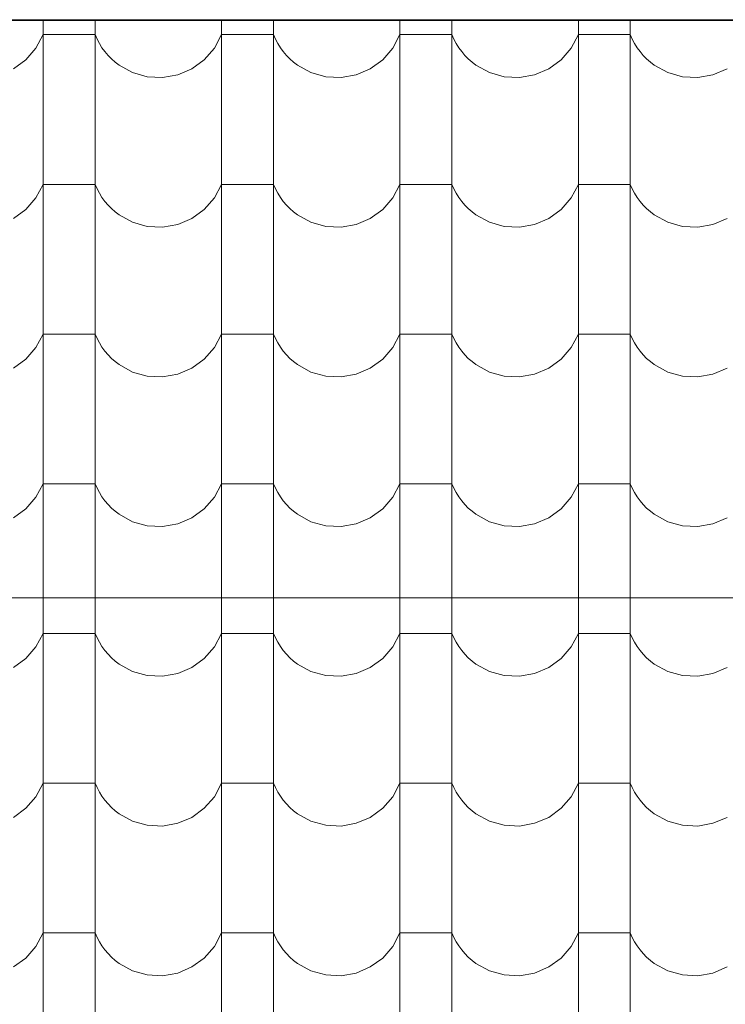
# Model space of a CAD drawing. Header units: millimetres. Extents: x -68772 to 137055, y -73300 to 19650.
# Tile 175 of 212: x 78019 to 78867, y -37967 to -36782. Entities that reach past the tile are written whole.
import ezdxf

# ---------------------------------------------------------------- set-up
doc = ezdxf.new("R2010")
doc.units = ezdxf.units.MM
doc.header["$MEASUREMENT"] = 0
for name, color, linetype, lineweight in [('Nowe_810-G Ogólne_Nr_pióra__1', 7, 'Continuous', 18), ('Nowe_810-G Ogólne_Nr_pióra__26', 13, 'Continuous', 18), ('Nowe_NIEWIDOCZNE DACHY_Nr_pióra__1', 7, 'Continuous', 18)]:
    doc.layers.add(name, color=color, linetype=linetype, lineweight=lineweight)

# ---------------------------------------------------------------- blocks, each defined once
blk = doc.blocks.new('*X46')
at = {"layer": 'Nowe_810-G Ogólne_Nr_pióra__26', "color": 13, "linetype": 'Continuous', "lineweight": 18}
for p, q in [((78046.8, -36783.3), (78046.8, -36910.2)), ((78109.2, -36783.3), (78109.2, -36910.2)), ((78261.3, -36783.3), (78261.3, -36910.2)), ((78323.7, -36783.4), (78323.7, -36910.2)), ((78475.8, -36783.4), (78475.8, -36910.2)), ((78538.2, -36783.4), (78538.2, -36910.2)), ((78690.3, -36783.4), (78690.3, -36910.2)), ((78752.7, -36783.4), (78752.7, -36910.2)), ((78038.1, -36816.7), (78046.8, -36800.4)), ((78078, -36800.4), (78046.8, -36800.4)), ((78109.2, -36800.4), (78078, -36800.4)), ((78109.2, -36800.4), (78111.6, -36805.9)), ((78252.6, -36816.7), (78261.3, -36800.4)), ((78292.5, -36800.4), (78261.3, -36800.4)), ((78323.7, -36800.4), (78292.5, -36800.4)), ((78323.7, -36800.4), (78326.1, -36805.9)), ((78467.1, -36816.7), (78475.8, -36800.4)), ((78507, -36800.4), (78475.8, -36800.4)), ((78538.2, -36800.4), (78507, -36800.4)), ((78538.2, -36800.4), (78540.6, -36805.9)), ((78681.6, -36816.7), (78690.3, -36800.4)), ((78721.5, -36800.4), (78690.3, -36800.4)), ((78752.7, -36800.4), (78721.5, -36800.4)), ((78752.7, -36800.4), (78755.1, -36805.9)), ((78026, -36830.7), (78038.1, -36816.7)), ((78111.6, -36805.9), (78114.4, -36811.1)), ((78114.4, -36811.1), (78117.5, -36816.1)), ((78117.5, -36816.1), (78121, -36820.9)), ((78240.5, -36830.7), (78252.6, -36816.7)), ((78326.1, -36805.9), (78328.9, -36811.1)), ((78328.9, -36811.1), (78332, -36816.1)), ((78332, -36816.1), (78335.5, -36820.9)), ((78455, -36830.7), (78467.1, -36816.7)), ((78540.6, -36805.9), (78543.4, -36811.1)), ((78543.4, -36811.1), (78546.5, -36816.1)), ((78546.5, -36816.1), (78550, -36820.9)), ((78669.5, -36830.7), (78681.6, -36816.7)), ((78755.1, -36805.9), (78757.9, -36811.1)), ((78757.9, -36811.1), (78761, -36816.1)), ((78761, -36816.1), (78764.5, -36820.9)), ((78121, -36820.9), (78124.8, -36825.4)), ((78124.8, -36825.4), (78128.9, -36829.7)), ((78335.5, -36820.9), (78339.3, -36825.4)), ((78339.3, -36825.4), (78343.4, -36829.7)), ((78550, -36820.9), (78553.8, -36825.4)), ((78553.8, -36825.4), (78557.9, -36829.7)), ((78764.5, -36820.9), (78768.3, -36825.4)), ((78768.3, -36825.4), (78772.4, -36829.7)), ((78011.1, -36841.5), (78026, -36830.7)), ((78128.9, -36829.7), (78133.4, -36833.6)), ((78133.4, -36833.6), (78138.1, -36837.2)), ((78138.1, -36837.2), (78154.3, -36846.1)), ((78225.6, -36841.5), (78240.5, -36830.7)), ((78343.4, -36829.7), (78347.9, -36833.6)), ((78347.9, -36833.6), (78352.6, -36837.2)), ((78352.6, -36837.2), (78368.8, -36846.1)), ((78440.1, -36841.5), (78455, -36830.7)), ((78557.9, -36829.7), (78562.4, -36833.6)), ((78562.4, -36833.6), (78567.1, -36837.2)), ((78567.1, -36837.2), (78583.3, -36846.1)), ((78654.6, -36841.5), (78669.5, -36830.7)), ((78772.4, -36829.7), (78776.9, -36833.6)), ((78776.9, -36833.6), (78781.6, -36837.2)), ((78781.6, -36837.2), (78797.8, -36846.1)), ((78154.3, -36846.1), (78172, -36851.1)), ((78172, -36851.1), (78190.4, -36852)), ((78190.4, -36852), (78208.6, -36848.8)), ((78208.6, -36848.8), (78225.6, -36841.5)), ((78368.8, -36846.1), (78386.5, -36851.1)), ((78386.5, -36851.1), (78404.9, -36852)), ((78404.9, -36852), (78423.1, -36848.8)), ((78423.1, -36848.8), (78440.1, -36841.5)), ((78583.3, -36846.1), (78601, -36851.1)), ((78601, -36851.1), (78619.4, -36852)), ((78619.4, -36852), (78637.6, -36848.8)), ((78637.6, -36848.8), (78654.6, -36841.5)), ((78797.8, -36846.1), (78815.5, -36851.1)), ((78815.5, -36851.1), (78833.9, -36852)), ((78833.9, -36852), (78852.1, -36848.8)), ((78852.1, -36848.8), (78869.1, -36841.5)), ((78046.8, -36910.2), (78046.8, -37090.3)), ((78109.2, -36910.2), (78109.2, -37090.3)), ((78261.3, -36910.2), (78261.3, -37090.3)), ((78323.7, -36910.2), (78323.7, -37090.3)), ((78475.8, -36910.2), (78475.8, -37090.3)), ((78538.2, -36910.2), (78538.2, -37090.3)), ((78690.3, -36910.2), (78690.3, -37090.3)), ((78752.7, -36910.2), (78752.7, -37090.3)), ((78038.1, -36996.8), (78046.8, -36980.5)), ((78078, -36980.5), (78046.8, -36980.5)), ((78109.2, -36980.5), (78078, -36980.5)), ((78109.2, -36980.5), (78111.6, -36985.9)), ((78252.6, -36996.8), (78261.3, -36980.5)), ((78292.5, -36980.5), (78261.3, -36980.5)), ((78323.7, -36980.5), (78292.5, -36980.5)), ((78323.7, -36980.5), (78326.1, -36985.9)), ((78467.1, -36996.8), (78475.8, -36980.5)), ((78507, -36980.5), (78475.8, -36980.5)), ((78538.2, -36980.5), (78507, -36980.5)), ((78538.2, -36980.5), (78540.6, -36985.9)), ((78681.6, -36996.8), (78690.3, -36980.5)), ((78721.5, -36980.5), (78690.3, -36980.5)), ((78752.7, -36980.5), (78721.5, -36980.5)), ((78752.7, -36980.5), (78755.1, -36985.9)), ((78111.6, -36985.9), (78114.4, -36991.2)), ((78114.4, -36991.2), (78117.5, -36996.2)), ((78326.1, -36985.9), (78328.9, -36991.2)), ((78328.9, -36991.2), (78332, -36996.2)), ((78540.6, -36985.9), (78543.4, -36991.2)), ((78543.4, -36991.2), (78546.5, -36996.2)), ((78755.1, -36985.9), (78757.9, -36991.2)), ((78757.9, -36991.2), (78761, -36996.2)), ((78026, -37010.7), (78038.1, -36996.8)), ((78117.5, -36996.2), (78121, -37001)), ((78121, -37001), (78124.8, -37005.5)), ((78124.8, -37005.5), (78128.9, -37009.7)), ((78240.5, -37010.7), (78252.6, -36996.8)), ((78332, -36996.2), (78335.5, -37001)), ((78335.5, -37001), (78339.3, -37005.5)), ((78339.3, -37005.5), (78343.4, -37009.7)), ((78455, -37010.7), (78467.1, -36996.8)), ((78546.5, -36996.2), (78550, -37001)), ((78550, -37001), (78553.8, -37005.5)), ((78553.8, -37005.5), (78557.9, -37009.7)), ((78669.5, -37010.7), (78681.6, -36996.8)), ((78761, -36996.2), (78764.5, -37001)), ((78764.5, -37001), (78768.3, -37005.5)), ((78768.3, -37005.5), (78772.4, -37009.7)), ((78011.1, -37021.6), (78026, -37010.7)), ((78128.9, -37009.7), (78133.4, -37013.6)), ((78133.4, -37013.6), (78138.1, -37017.2)), ((78138.1, -37017.2), (78154.3, -37026.1)), ((78225.6, -37021.6), (78240.5, -37010.7)), ((78343.4, -37009.7), (78347.9, -37013.6)), ((78347.9, -37013.6), (78352.6, -37017.2)), ((78352.6, -37017.2), (78368.8, -37026.1)), ((78440.1, -37021.6), (78455, -37010.7)), ((78557.9, -37009.7), (78562.4, -37013.6)), ((78562.4, -37013.6), (78567.1, -37017.2)), ((78567.1, -37017.2), (78583.3, -37026.1)), ((78654.6, -37021.6), (78669.5, -37010.7)), ((78772.4, -37009.7), (78776.9, -37013.6)), ((78776.9, -37013.6), (78781.6, -37017.2)), ((78781.6, -37017.2), (78797.8, -37026.1)), ((78154.3, -37026.1), (78172, -37031.1)), ((78190.4, -37032.1), (78208.6, -37028.8)), ((78208.6, -37028.8), (78225.6, -37021.6)), ((78368.8, -37026.1), (78386.5, -37031.1)), ((78404.9, -37032.1), (78423.1, -37028.8)), ((78423.1, -37028.8), (78440.1, -37021.6)), ((78583.3, -37026.1), (78601, -37031.1)), ((78619.4, -37032.1), (78637.6, -37028.8)), ((78637.6, -37028.8), (78654.6, -37021.6)), ((78797.8, -37026.1), (78815.5, -37031.1)), ((78833.9, -37032.1), (78852.1, -37028.8)), ((78852.1, -37028.8), (78869.1, -37021.6)), ((78172, -37031.1), (78190.4, -37032.1)), ((78386.5, -37031.1), (78404.9, -37032.1)), ((78601, -37031.1), (78619.4, -37032.1)), ((78815.5, -37031.1), (78833.9, -37032.1)), ((78046.8, -37090.3), (78046.8, -37270.3)), ((78109.2, -37090.3), (78109.2, -37270.3)), ((78261.3, -37090.3), (78261.3, -37270.3)), ((78323.7, -37090.3), (78323.7, -37270.3)), ((78475.8, -37090.3), (78475.8, -37270.3)), ((78538.2, -37090.3), (78538.2, -37270.3)), ((78690.3, -37090.3), (78690.3, -37270.3)), ((78752.7, -37090.3), (78752.7, -37270.3)), ((78038.1, -37176.8), (78046.8, -37160.5)), ((78078, -37160.5), (78046.8, -37160.5)), ((78109.2, -37160.5), (78078, -37160.5)), ((78109.2, -37160.5), (78111.6, -37166)), ((78252.6, -37176.8), (78261.3, -37160.5)), ((78292.5, -37160.5), (78261.3, -37160.5)), ((78323.7, -37160.5), (78292.5, -37160.5)), ((78323.7, -37160.5), (78326.1, -37166)), ((78467.1, -37176.8), (78475.8, -37160.5)), ((78507, -37160.5), (78475.8, -37160.5)), ((78538.2, -37160.5), (78507, -37160.5)), ((78538.2, -37160.5), (78540.6, -37166)), ((78681.6, -37176.8), (78690.3, -37160.5)), ((78721.5, -37160.5), (78690.3, -37160.5)), ((78752.7, -37160.5), (78721.5, -37160.5)), ((78752.7, -37160.5), (78755.1, -37166)), ((78111.6, -37166), (78114.4, -37171.2)), ((78114.4, -37171.2), (78117.5, -37176.2)), ((78326.1, -37166), (78328.9, -37171.2)), ((78328.9, -37171.2), (78332, -37176.2)), ((78540.6, -37166), (78543.4, -37171.2)), ((78543.4, -37171.2), (78546.5, -37176.2)), ((78755.1, -37166), (78757.9, -37171.2)), ((78757.9, -37171.2), (78761, -37176.2)), ((78026, -37190.8), (78038.1, -37176.8)), ((78117.5, -37176.2), (78121, -37181)), ((78121, -37181), (78124.8, -37185.5)), ((78240.5, -37190.8), (78252.6, -37176.8)), ((78332, -37176.2), (78335.5, -37181)), ((78335.5, -37181), (78339.3, -37185.5)), ((78455, -37190.8), (78467.1, -37176.8)), ((78546.5, -37176.2), (78550, -37181)), ((78550, -37181), (78553.8, -37185.5)), ((78669.5, -37190.8), (78681.6, -37176.8)), ((78761, -37176.2), (78764.5, -37181)), ((78764.5, -37181), (78768.3, -37185.5)), ((78011.1, -37201.6), (78026, -37190.8)), ((78124.8, -37185.5), (78128.9, -37189.8)), ((78128.9, -37189.8), (78133.4, -37193.7)), ((78133.4, -37193.7), (78138.1, -37197.3)), ((78225.6, -37201.6), (78240.5, -37190.8)), ((78339.3, -37185.5), (78343.4, -37189.8)), ((78343.4, -37189.8), (78347.9, -37193.7)), ((78347.9, -37193.7), (78352.6, -37197.3)), ((78440.1, -37201.6), (78455, -37190.8)), ((78553.8, -37185.5), (78557.9, -37189.8)), ((78557.9, -37189.8), (78562.4, -37193.7)), ((78562.4, -37193.7), (78567.1, -37197.3)), ((78654.6, -37201.6), (78669.5, -37190.8)), ((78768.3, -37185.5), (78772.4, -37189.8)), ((78772.4, -37189.8), (78776.9, -37193.7)), ((78776.9, -37193.7), (78781.6, -37197.3)), ((78138.1, -37197.3), (78154.3, -37206.2)), ((78154.3, -37206.2), (78172, -37211.2)), ((78208.6, -37208.9), (78225.6, -37201.6)), ((78352.6, -37197.3), (78368.8, -37206.2)), ((78368.8, -37206.2), (78386.5, -37211.2)), ((78423.1, -37208.9), (78440.1, -37201.6)), ((78567.1, -37197.3), (78583.3, -37206.2)), ((78583.3, -37206.2), (78601, -37211.2)), ((78637.6, -37208.9), (78654.6, -37201.6)), ((78781.6, -37197.3), (78797.8, -37206.2)), ((78797.8, -37206.2), (78815.5, -37211.2)), ((78852.1, -37208.9), (78869.1, -37201.6)), ((78172, -37211.2), (78190.4, -37212.1)), ((78190.4, -37212.1), (78208.6, -37208.9)), ((78386.5, -37211.2), (78404.9, -37212.1)), ((78404.9, -37212.1), (78423.1, -37208.9)), ((78601, -37211.2), (78619.4, -37212.1)), ((78619.4, -37212.1), (78637.6, -37208.9)), ((78815.5, -37211.2), (78833.9, -37212.1)), ((78833.9, -37212.1), (78852.1, -37208.9)), ((78046.8, -37270.3), (78046.8, -37450.4)), ((78109.2, -37270.3), (78109.2, -37450.4)), ((78261.3, -37270.3), (78261.3, -37450.4)), ((78323.7, -37270.3), (78323.7, -37450.4)), ((78475.8, -37270.3), (78475.8, -37450.4)), ((78538.2, -37270.3), (78538.2, -37450.4)), ((78690.3, -37270.3), (78690.3, -37450.4)), ((78752.7, -37270.3), (78752.7, -37450.4)), ((78038.1, -37356.9), (78046.8, -37340.6)), ((78078, -37340.6), (78046.8, -37340.6)), ((78109.2, -37340.6), (78078, -37340.6)), ((78109.2, -37340.6), (78111.6, -37346)), ((78111.6, -37346), (78114.4, -37351.3)), ((78252.6, -37356.9), (78261.3, -37340.6)), ((78292.5, -37340.6), (78261.3, -37340.6)), ((78323.7, -37340.6), (78292.5, -37340.6)), ((78323.7, -37340.6), (78326.1, -37346)), ((78326.1, -37346), (78328.9, -37351.3)), ((78467.1, -37356.9), (78475.8, -37340.6)), ((78507, -37340.6), (78475.8, -37340.6)), ((78538.2, -37340.6), (78507, -37340.6)), ((78538.2, -37340.6), (78540.6, -37346)), ((78540.6, -37346), (78543.4, -37351.3)), ((78681.6, -37356.9), (78690.3, -37340.6)), ((78721.5, -37340.6), (78690.3, -37340.6)), ((78752.7, -37340.6), (78721.5, -37340.6)), ((78752.7, -37340.6), (78755.1, -37346)), ((78755.1, -37346), (78757.9, -37351.3)), ((78026, -37370.8), (78038.1, -37356.9)), ((78114.4, -37351.3), (78117.5, -37356.3)), ((78117.5, -37356.3), (78121, -37361.1)), ((78121, -37361.1), (78124.8, -37365.6)), ((78240.5, -37370.8), (78252.6, -37356.9)), ((78328.9, -37351.3), (78332, -37356.3)), ((78332, -37356.3), (78335.5, -37361.1)), ((78335.5, -37361.1), (78339.3, -37365.6)), ((78455, -37370.8), (78467.1, -37356.9)), ((78543.4, -37351.3), (78546.5, -37356.3)), ((78546.5, -37356.3), (78550, -37361.1)), ((78550, -37361.1), (78553.8, -37365.6)), ((78669.5, -37370.8), (78681.6, -37356.9)), ((78757.9, -37351.3), (78761, -37356.3)), ((78761, -37356.3), (78764.5, -37361.1)), ((78764.5, -37361.1), (78768.3, -37365.6)), ((78011.1, -37381.7), (78026, -37370.8)), ((78124.8, -37365.6), (78128.9, -37369.8)), ((78128.9, -37369.8), (78133.4, -37373.7)), ((78133.4, -37373.7), (78138.1, -37377.3)), ((78225.6, -37381.7), (78240.5, -37370.8)), ((78339.3, -37365.6), (78343.4, -37369.8)), ((78343.4, -37369.8), (78347.9, -37373.7)), ((78347.9, -37373.7), (78352.6, -37377.3)), ((78440.1, -37381.7), (78455, -37370.8)), ((78553.8, -37365.6), (78557.9, -37369.8)), ((78557.9, -37369.8), (78562.4, -37373.7)), ((78562.4, -37373.7), (78567.1, -37377.3)), ((78654.6, -37381.7), (78669.5, -37370.8)), ((78768.3, -37365.6), (78772.4, -37369.8)), ((78772.4, -37369.8), (78776.9, -37373.7)), ((78776.9, -37373.7), (78781.6, -37377.3)), ((78138.1, -37377.3), (78154.3, -37386.2)), ((78208.6, -37388.9), (78225.6, -37381.7)), ((78352.6, -37377.3), (78368.8, -37386.2)), ((78423.1, -37388.9), (78440.1, -37381.7)), ((78567.1, -37377.3), (78583.3, -37386.2)), ((78637.6, -37388.9), (78654.6, -37381.7)), ((78781.6, -37377.3), (78797.8, -37386.2)), ((78852.1, -37388.9), (78869.1, -37381.7)), ((78154.3, -37386.2), (78172, -37391.2)), ((78172, -37391.2), (78190.4, -37392.2)), ((78190.4, -37392.2), (78208.6, -37388.9)), ((78368.8, -37386.2), (78386.5, -37391.2)), ((78386.5, -37391.2), (78404.9, -37392.2)), ((78404.9, -37392.2), (78423.1, -37388.9)), ((78583.3, -37386.2), (78601, -37391.2)), ((78601, -37391.2), (78619.4, -37392.2)), ((78619.4, -37392.2), (78637.6, -37388.9)), ((78797.8, -37386.2), (78815.5, -37391.2)), ((78815.5, -37391.2), (78833.9, -37392.2)), ((78833.9, -37392.2), (78852.1, -37388.9)), ((78046.8, -37450.4), (78046.8, -37630.4)), ((78109.2, -37450.4), (78109.2, -37630.4)), ((78261.3, -37450.4), (78261.3, -37630.4)), ((78323.7, -37450.4), (78323.7, -37630.4)), ((78475.8, -37450.4), (78475.8, -37630.4)), ((78538.2, -37450.4), (78538.2, -37630.4)), ((78690.3, -37450.4), (78690.3, -37630.4)), ((78752.7, -37450.4), (78752.7, -37630.4)), ((78038.1, -37536.9), (78046.8, -37520.6)), ((78078, -37520.6), (78046.8, -37520.6)), ((78109.2, -37520.6), (78078, -37520.6)), ((78109.2, -37520.6), (78111.6, -37526.1)), ((78111.6, -37526.1), (78114.4, -37531.3)), ((78252.6, -37536.9), (78261.3, -37520.6)), ((78292.5, -37520.6), (78261.3, -37520.6)), ((78323.7, -37520.6), (78292.5, -37520.6)), ((78323.7, -37520.6), (78326.1, -37526.1)), ((78326.1, -37526.1), (78328.9, -37531.3)), ((78467.1, -37536.9), (78475.8, -37520.6)), ((78507, -37520.6), (78475.8, -37520.6)), ((78538.2, -37520.6), (78507, -37520.6)), ((78538.2, -37520.6), (78540.6, -37526.1)), ((78540.6, -37526.1), (78543.4, -37531.3)), ((78681.6, -37536.9), (78690.3, -37520.6)), ((78721.5, -37520.6), (78690.3, -37520.6)), ((78752.7, -37520.6), (78721.5, -37520.6)), ((78752.7, -37520.6), (78755.1, -37526.1)), ((78755.1, -37526.1), (78757.9, -37531.3)), ((78026, -37550.9), (78038.1, -37536.9)), ((78114.4, -37531.3), (78117.5, -37536.3)), ((78117.5, -37536.3), (78121, -37541.1)), ((78240.5, -37550.9), (78252.6, -37536.9)), ((78328.9, -37531.3), (78332, -37536.3)), ((78332, -37536.3), (78335.5, -37541.1)), ((78455, -37550.9), (78467.1, -37536.9)), ((78543.4, -37531.3), (78546.5, -37536.3)), ((78546.5, -37536.3), (78550, -37541.1)), ((78669.5, -37550.9), (78681.6, -37536.9)), ((78757.9, -37531.3), (78761, -37536.3)), ((78761, -37536.3), (78764.5, -37541.1)), ((78011.1, -37561.7), (78026, -37550.9)), ((78121, -37541.1), (78124.8, -37545.6)), ((78124.8, -37545.6), (78128.9, -37549.9)), ((78128.9, -37549.9), (78133.4, -37553.8)), ((78225.6, -37561.7), (78240.5, -37550.9)), ((78335.5, -37541.1), (78339.3, -37545.6)), ((78339.3, -37545.6), (78343.4, -37549.9)), ((78343.4, -37549.9), (78347.9, -37553.8)), ((78440.1, -37561.7), (78455, -37550.9)), ((78550, -37541.1), (78553.8, -37545.6)), ((78553.8, -37545.6), (78557.9, -37549.9)), ((78557.9, -37549.9), (78562.4, -37553.8)), ((78654.6, -37561.7), (78669.5, -37550.9)), ((78764.5, -37541.1), (78768.3, -37545.6)), ((78768.3, -37545.6), (78772.4, -37549.9)), ((78772.4, -37549.9), (78776.9, -37553.8)), ((78133.4, -37553.8), (78138.1, -37557.4)), ((78138.1, -37557.4), (78154.3, -37566.3)), ((78208.6, -37569), (78225.6, -37561.7)), ((78347.9, -37553.8), (78352.6, -37557.4)), ((78352.6, -37557.4), (78368.8, -37566.3)), ((78423.1, -37569), (78440.1, -37561.7)), ((78562.4, -37553.8), (78567.1, -37557.4)), ((78567.1, -37557.4), (78583.3, -37566.3)), ((78637.6, -37569), (78654.6, -37561.7)), ((78776.9, -37553.8), (78781.6, -37557.4)), ((78781.6, -37557.4), (78797.8, -37566.3)), ((78852.1, -37569), (78869.1, -37561.7)), ((78154.3, -37566.3), (78172, -37571.3)), ((78172, -37571.3), (78190.4, -37572.2)), ((78190.4, -37572.2), (78208.6, -37569)), ((78368.8, -37566.3), (78386.5, -37571.3)), ((78386.5, -37571.3), (78404.9, -37572.2)), ((78404.9, -37572.2), (78423.1, -37569)), ((78583.3, -37566.3), (78601, -37571.3)), ((78601, -37571.3), (78619.4, -37572.2)), ((78619.4, -37572.2), (78637.6, -37569)), ((78797.8, -37566.3), (78815.5, -37571.3)), ((78815.5, -37571.3), (78833.9, -37572.2)), ((78833.9, -37572.2), (78852.1, -37569)), ((78046.8, -37630.4), (78046.8, -37810.5)), ((78109.2, -37630.4), (78109.2, -37810.5)), ((78261.3, -37630.4), (78261.3, -37810.5)), ((78323.7, -37630.4), (78323.7, -37810.5)), ((78475.8, -37630.4), (78475.8, -37810.5)), ((78538.2, -37630.4), (78538.2, -37810.5)), ((78690.3, -37630.4), (78690.3, -37810.5)), ((78752.7, -37630.4), (78752.7, -37810.5)), ((78038.1, -37717), (78046.8, -37700.7)), ((78078, -37700.7), (78046.8, -37700.7)), ((78109.2, -37700.7), (78078, -37700.7)), ((78109.2, -37700.7), (78111.6, -37706.1)), ((78252.6, -37717), (78261.3, -37700.7)), ((78292.5, -37700.7), (78261.3, -37700.7)), ((78323.7, -37700.7), (78292.5, -37700.7)), ((78323.7, -37700.7), (78326.1, -37706.1)), ((78467.1, -37717), (78475.8, -37700.7)), ((78507, -37700.7), (78475.8, -37700.7)), ((78538.2, -37700.7), (78507, -37700.7)), ((78538.2, -37700.7), (78540.6, -37706.1)), ((78681.6, -37717), (78690.3, -37700.7)), ((78721.5, -37700.7), (78690.3, -37700.7)), ((78752.7, -37700.7), (78721.5, -37700.7)), ((78752.7, -37700.7), (78755.1, -37706.1)), ((78026, -37730.9), (78038.1, -37717)), ((78111.6, -37706.1), (78114.4, -37711.4)), ((78114.4, -37711.4), (78117.5, -37716.4)), ((78117.5, -37716.4), (78121, -37721.2)), ((78240.5, -37730.9), (78252.6, -37717)), ((78326.1, -37706.1), (78328.9, -37711.4)), ((78328.9, -37711.4), (78332, -37716.4)), ((78332, -37716.4), (78335.5, -37721.2)), ((78455, -37730.9), (78467.1, -37717)), ((78540.6, -37706.1), (78543.4, -37711.4)), ((78543.4, -37711.4), (78546.5, -37716.4)), ((78546.5, -37716.4), (78550, -37721.2)), ((78669.5, -37730.9), (78681.6, -37717)), ((78755.1, -37706.1), (78757.9, -37711.4)), ((78757.9, -37711.4), (78761, -37716.4)), ((78761, -37716.4), (78764.5, -37721.2)), ((78121, -37721.2), (78124.8, -37725.7)), ((78124.8, -37725.7), (78128.9, -37729.9)), ((78335.5, -37721.2), (78339.3, -37725.7)), ((78339.3, -37725.7), (78343.4, -37729.9)), ((78550, -37721.2), (78553.8, -37725.7)), ((78553.8, -37725.7), (78557.9, -37729.9)), ((78764.5, -37721.2), (78768.3, -37725.7)), ((78768.3, -37725.7), (78772.4, -37729.9)), ((78011.1, -37741.8), (78026, -37730.9)), ((78128.9, -37729.9), (78133.4, -37733.8)), ((78133.4, -37733.8), (78138.1, -37737.4)), ((78138.1, -37737.4), (78154.3, -37746.3)), ((78225.6, -37741.8), (78240.5, -37730.9)), ((78343.4, -37729.9), (78347.9, -37733.8)), ((78347.9, -37733.8), (78352.6, -37737.4)), ((78352.6, -37737.4), (78368.8, -37746.3)), ((78440.1, -37741.8), (78455, -37730.9)), ((78557.9, -37729.9), (78562.4, -37733.8)), ((78562.4, -37733.8), (78567.1, -37737.4)), ((78567.1, -37737.4), (78583.3, -37746.3)), ((78654.6, -37741.8), (78669.5, -37730.9)), ((78772.4, -37729.9), (78776.9, -37733.8)), ((78776.9, -37733.8), (78781.6, -37737.4)), ((78781.6, -37737.4), (78797.8, -37746.3)), ((78154.3, -37746.3), (78172, -37751.3)), ((78172, -37751.3), (78190.4, -37752.3)), ((78190.4, -37752.3), (78208.6, -37749)), ((78208.6, -37749), (78225.6, -37741.8)), ((78368.8, -37746.3), (78386.5, -37751.3)), ((78386.5, -37751.3), (78404.9, -37752.3)), ((78404.9, -37752.3), (78423.1, -37749)), ((78423.1, -37749), (78440.1, -37741.8)), ((78583.3, -37746.3), (78601, -37751.3)), ((78601, -37751.3), (78619.4, -37752.3)), ((78619.4, -37752.3), (78637.6, -37749)), ((78637.6, -37749), (78654.6, -37741.8)), ((78797.8, -37746.3), (78815.5, -37751.3)), ((78815.5, -37751.3), (78833.9, -37752.3)), ((78833.9, -37752.3), (78852.1, -37749)), ((78852.1, -37749), (78869.1, -37741.8)), ((78046.8, -37810.5), (78046.8, -37990.5)), ((78109.2, -37810.5), (78109.2, -37990.5)), ((78261.3, -37810.5), (78261.3, -37990.5)), ((78323.7, -37810.5), (78323.7, -37990.5)), ((78475.8, -37810.5), (78475.8, -37990.5)), ((78538.2, -37810.5), (78538.2, -37990.5)), ((78690.3, -37810.5), (78690.3, -37990.5)), ((78752.7, -37810.5), (78752.7, -37990.5)), ((78038.1, -37897), (78046.8, -37880.7)), ((78078, -37880.7), (78046.8, -37880.7)), ((78109.2, -37880.7), (78078, -37880.7)), ((78109.2, -37880.7), (78111.6, -37886.2)), ((78252.6, -37897), (78261.3, -37880.7)), ((78292.5, -37880.7), (78261.3, -37880.7)), ((78323.7, -37880.7), (78292.5, -37880.7)), ((78323.7, -37880.7), (78326.1, -37886.2)), ((78467.1, -37897), (78475.8, -37880.7)), ((78507, -37880.7), (78475.8, -37880.7)), ((78538.2, -37880.7), (78507, -37880.7)), ((78538.2, -37880.7), (78540.6, -37886.2)), ((78681.6, -37897), (78690.3, -37880.7)), ((78721.5, -37880.7), (78690.3, -37880.7)), ((78752.7, -37880.7), (78721.5, -37880.7)), ((78752.7, -37880.7), (78755.1, -37886.2)), ((78111.6, -37886.2), (78114.4, -37891.4)), ((78114.4, -37891.4), (78117.5, -37896.4)), ((78326.1, -37886.2), (78328.9, -37891.4)), ((78328.9, -37891.4), (78332, -37896.4)), ((78540.6, -37886.2), (78543.4, -37891.4)), ((78543.4, -37891.4), (78546.5, -37896.4)), ((78755.1, -37886.2), (78757.9, -37891.4)), ((78757.9, -37891.4), (78761, -37896.4)), ((78026, -37911), (78038.1, -37897)), ((78117.5, -37896.4), (78121, -37901.2)), ((78121, -37901.2), (78124.8, -37905.7)), ((78124.8, -37905.7), (78128.9, -37910)), ((78240.5, -37911), (78252.6, -37897)), ((78332, -37896.4), (78335.5, -37901.2)), ((78335.5, -37901.2), (78339.3, -37905.7)), ((78339.3, -37905.7), (78343.4, -37910)), ((78455, -37911), (78467.1, -37897)), ((78546.5, -37896.4), (78550, -37901.2)), ((78550, -37901.2), (78553.8, -37905.7)), ((78553.8, -37905.7), (78557.9, -37910)), ((78669.5, -37911), (78681.6, -37897)), ((78761, -37896.4), (78764.5, -37901.2)), ((78764.5, -37901.2), (78768.3, -37905.7)), ((78768.3, -37905.7), (78772.4, -37910)), ((78011.1, -37921.8), (78026, -37911)), ((78128.9, -37910), (78133.4, -37913.9)), ((78133.4, -37913.9), (78138.1, -37917.5)), ((78138.1, -37917.5), (78154.3, -37926.4)), ((78225.6, -37921.8), (78240.5, -37911)), ((78343.4, -37910), (78347.9, -37913.9)), ((78347.9, -37913.9), (78352.6, -37917.5)), ((78352.6, -37917.5), (78368.8, -37926.4)), ((78440.1, -37921.8), (78455, -37911)), ((78557.9, -37910), (78562.4, -37913.9)), ((78562.4, -37913.9), (78567.1, -37917.5)), ((78567.1, -37917.5), (78583.3, -37926.4)), ((78654.6, -37921.8), (78669.5, -37911)), ((78772.4, -37910), (78776.9, -37913.9)), ((78776.9, -37913.9), (78781.6, -37917.5)), ((78781.6, -37917.5), (78797.8, -37926.4)), ((78154.3, -37926.4), (78172, -37931.4)), ((78190.4, -37932.3), (78208.6, -37929.1)), ((78208.6, -37929.1), (78225.6, -37921.8)), ((78368.8, -37926.4), (78386.5, -37931.4)), ((78404.9, -37932.3), (78423.1, -37929.1)), ((78423.1, -37929.1), (78440.1, -37921.8)), ((78583.3, -37926.4), (78601, -37931.4)), ((78619.4, -37932.3), (78637.6, -37929.1)), ((78637.6, -37929.1), (78654.6, -37921.8)), ((78797.8, -37926.4), (78815.5, -37931.4)), ((78833.9, -37932.3), (78852.1, -37929.1)), ((78852.1, -37929.1), (78869.1, -37921.8)), ((78172, -37931.4), (78190.4, -37932.3)), ((78386.5, -37931.4), (78404.9, -37932.3)), ((78601, -37931.4), (78619.4, -37932.3)), ((78815.5, -37931.4), (78833.9, -37932.3))]:
    blk.add_line(p, q, dxfattribs=at)
blk = doc.blocks.new('Wypełnienie_1', base_point=(0, 2000))
at = {"layer": 'Nowe_810-G Ogólne_Nr_pióra__1', "color": 7, "linetype": 'Continuous', "lineweight": 18}
blk.add_line((73365.2, -36782.4), (82603.7, -36784.1), dxfattribs=at)
at = {"layer": 'Nowe_810-G Ogólne_Nr_pióra__26', "color": 13, "linetype": 'Continuous', "lineweight": 18}
blk.add_blockref('*X46', (0, 0), dxfattribs=at)

msp = doc.modelspace()

# ---------------------------------------------------------------- linework, layer by layer
at = {"layer": 'Nowe_NIEWIDOCZNE DACHY_Nr_pióra__1', "color": 7, "linetype": 'Continuous', "lineweight": 18}
for p, q in [((73365.2, -36782.8), (82593.4, -36782.5)), ((82592.8, -36783.2), (73365.2, -36782.9)), ((87760.3, -37477.7), (69507, -37478.1))]:
    msp.add_line(p, q, dxfattribs=at)

# ---------------------------------------------------------------- block references
at = {"layer": 'Nowe_810-G Ogólne_Nr_pióra__26', "color": 13, "linetype": 'Continuous', "lineweight": 18}
msp.add_blockref('Wypełnienie_1', (0, 2000), dxfattribs=at)

doc.saveas('drawing.dxf')
